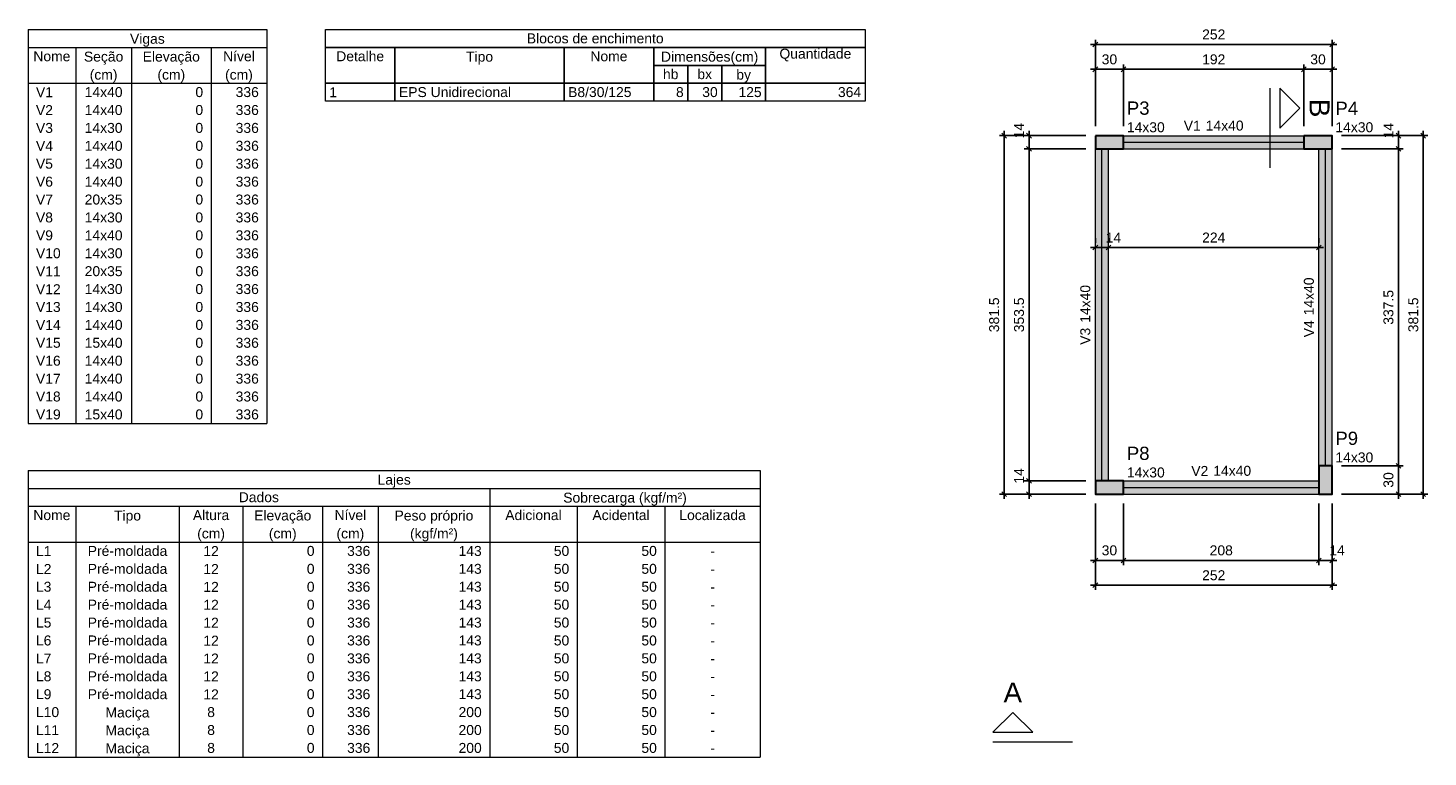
# Model space of a CAD drawing. Header units: millimetres. Extents: x 1434 to 2277, y -793 to -278.
# Tile 27 of 111: x 1748 to 1777, y -615 to -599. Entities that reach past the tile are written whole.
import ezdxf

# ---------------------------------------------------------------- set-up
doc = ezdxf.new("R2010")
doc.units = ezdxf.units.MM
doc.linetypes.add('DASHDOT', pattern=[25.4, 12.7, -6.35, 0, -6.35])
doc.linetypes.add('DOT', pattern=[6.35, 0, -6.35])
for name, color, linetype, lineweight in [('FO-Cortes', 9, 'DASHDOT', 5), ('FO-Cotas', 5, 'Continuous', 5), ('FO-Eixos', 5, 'Continuous', 5), ('FO-Hachura pilar que morre', 106, 'Continuous', 5), ('FO-Hachura viga', 43, 'Continuous', 5), ('FO-Pilares', 4, 'Continuous', 30), ('FO-Textos das vigas', 7, 'Continuous', 5), ('FO-Textos dos pilares', 7, 'Continuous', 5), ('FO-Vigas', 1, 'Continuous', 20)]:
    doc.layers.add(name, color=color, linetype=linetype, lineweight=lineweight)
doc.styles.add('ARIAL', font='arial.ttf')
doc.styles.get("Standard").update_dxf_attribs({"font": 'arial.ttf'})
doc.dimstyles.new('UM_50.000000', dxfattribs={"dimtxt": 0.18, "dimasz": 0.1, "dimexe": 0.1, "dimexo": 0.2, "dimgap": 0, "dimtad": 1, "dimtih": 1, "dimtoh": 1, "dimdec": 1, "dimlfac": 50, "dimzin": 0, "dimdsep": 46, "dimtxsty": 'Standard', "dimcen": 0.09, "dimdle": 0.1, "dimadec": 1, "dimazin": 2, "dimtfac": 1, "dimtdec": 4, "dimtofl": 0, "dimtmove": 0, "dimatfit": 3, "dimfxl": 1, "dimtolj": 1, "dimarcsym": 0})

# ---------------------------------------------------------------- blocks, each defined once
blk = doc.blocks.new('_Oblique')
at = {"color": 0, "linetype": 'ByBlock', "lineweight": -2}
blk.add_line((-0.5, -0.5), (0.5, 0.5), dxfattribs=at)
blk = doc.blocks.new('*D854')
at = {"layer": 'FO-Cotas', "color": 0, "lineweight": -2, "transparency": 16777216}
for p, q in [((1770.255, -601.167), (1770.255, -599.855)), ((1770.855, -601.167), (1770.855, -599.855)), ((1770.155, -599.955), (1770.955, -599.955))]:
    blk.add_line(p, q, dxfattribs=at)
at = {"layer": 'FO-Cotas', "color": 0, "lineweight": -2, "transparency": 16777216, "xscale": 0.1, "yscale": 0.1, "zscale": 0.1, "rotation": 180}
blk.add_blockref('_Oblique', (1770.255, -599.955), dxfattribs=at)
at = {"layer": 'FO-Cotas', "color": 0, "lineweight": -2, "transparency": 16777216, "xscale": 0.1, "yscale": 0.1, "zscale": 0.1}
blk.add_blockref('_Oblique', (1770.855, -599.955), dxfattribs=at)
at = {"layer": 'FO-Cotas', "color": 7, "transparency": 16777216, "insert": (1770.555, -599.744), "char_height": 0.2118, "attachment_point": 5, "rotation": 0.0057, "style": 'ARIAL'}
blk.add_mtext('\\A1;30', dxfattribs=at)
blk = doc.blocks.new('*D855')
at = {"layer": 'FO-Cotas', "color": 0, "lineweight": -2, "transparency": 16777216}
for p, q in [((1770.855, -601.167), (1770.855, -599.855)), ((1774.695, -601.167), (1774.695, -599.855)), ((1770.755, -599.955), (1774.795, -599.955))]:
    blk.add_line(p, q, dxfattribs=at)
at = {"layer": 'FO-Cotas', "color": 0, "lineweight": -2, "transparency": 16777216, "xscale": 0.1, "yscale": 0.1, "zscale": 0.1, "rotation": 180}
blk.add_blockref('_Oblique', (1770.855, -599.955), dxfattribs=at)
at = {"layer": 'FO-Cotas', "color": 0, "lineweight": -2, "transparency": 16777216, "xscale": 0.1, "yscale": 0.1, "zscale": 0.1}
blk.add_blockref('_Oblique', (1774.695, -599.955), dxfattribs=at)
at = {"layer": 'FO-Cotas', "color": 7, "transparency": 16777216, "insert": (1772.775, -599.744), "char_height": 0.2118, "attachment_point": 5, "rotation": 0.0057, "style": 'ARIAL'}
blk.add_mtext('\\A1;192', dxfattribs=at)
blk = doc.blocks.new('*D856')
at = {"layer": 'FO-Cotas', "color": 0, "lineweight": -2, "transparency": 16777216}
for p, q in [((1774.695, -601.167), (1774.695, -599.855)), ((1775.295, -601.167), (1775.295, -599.855)), ((1774.595, -599.955), (1775.395, -599.955))]:
    blk.add_line(p, q, dxfattribs=at)
at = {"layer": 'FO-Cotas', "color": 0, "lineweight": -2, "transparency": 16777216, "xscale": 0.1, "yscale": 0.1, "zscale": 0.1, "rotation": 180}
blk.add_blockref('_Oblique', (1774.695, -599.955), dxfattribs=at)
at = {"layer": 'FO-Cotas', "color": 0, "lineweight": -2, "transparency": 16777216, "xscale": 0.1, "yscale": 0.1, "zscale": 0.1}
blk.add_blockref('_Oblique', (1775.295, -599.955), dxfattribs=at)
at = {"layer": 'FO-Cotas', "color": 7, "transparency": 16777216, "insert": (1774.995, -599.744), "char_height": 0.2118, "attachment_point": 5, "rotation": 0.0057, "style": 'ARIAL'}
blk.add_mtext('\\A1;30', dxfattribs=at)
blk = doc.blocks.new('*D857')
at = {"layer": 'FO-Cotas', "color": 0, "lineweight": -2, "transparency": 16777216}
for p, q in [((1770.155, -599.426), (1775.395, -599.426)), ((1770.255, -601.167), (1770.255, -599.326)), ((1775.295, -601.167), (1775.295, -599.326))]:
    blk.add_line(p, q, dxfattribs=at)
at = {"layer": 'FO-Cotas', "color": 0, "lineweight": -2, "transparency": 16777216, "xscale": 0.1, "yscale": 0.1, "zscale": 0.1, "rotation": 180}
blk.add_blockref('_Oblique', (1770.255, -599.426), dxfattribs=at)
at = {"layer": 'FO-Cotas', "color": 0, "lineweight": -2, "transparency": 16777216, "xscale": 0.1, "yscale": 0.1, "zscale": 0.1}
blk.add_blockref('_Oblique', (1775.295, -599.426), dxfattribs=at)
at = {"layer": 'FO-Cotas', "color": 7, "transparency": 16777216, "insert": (1772.775, -599.214), "char_height": 0.2118, "attachment_point": 5, "rotation": 0.0057, "style": 'ARIAL'}
blk.add_mtext('\\A1;252', dxfattribs=at)
blk = doc.blocks.new('*D858')
at = {"layer": 'FO-Cotas', "color": 0, "lineweight": -2, "transparency": 16777216}
for p, q in [((1770.255, -609.197), (1770.255, -610.509)), ((1770.855, -609.197), (1770.855, -610.509)), ((1770.155, -610.409), (1770.955, -610.409))]:
    blk.add_line(p, q, dxfattribs=at)
at = {"layer": 'FO-Cotas', "color": 0, "lineweight": -2, "transparency": 16777216, "xscale": 0.1, "yscale": 0.1, "zscale": 0.1, "rotation": 180}
blk.add_blockref('_Oblique', (1770.255, -610.409), dxfattribs=at)
at = {"layer": 'FO-Cotas', "color": 0, "lineweight": -2, "transparency": 16777216, "xscale": 0.1, "yscale": 0.1, "zscale": 0.1}
blk.add_blockref('_Oblique', (1770.855, -610.409), dxfattribs=at)
at = {"layer": 'FO-Cotas', "color": 7, "transparency": 16777216, "insert": (1770.555, -610.197), "char_height": 0.2118, "attachment_point": 5, "rotation": 0.0057, "style": 'ARIAL'}
blk.add_mtext('\\A1;30', dxfattribs=at)
blk = doc.blocks.new('*D859')
at = {"layer": 'FO-Cotas', "color": 0, "lineweight": -2, "transparency": 16777216}
for p, q in [((1770.855, -609.197), (1770.855, -610.509)), ((1775.015, -609.197), (1775.015, -610.509)), ((1770.755, -610.409), (1775.115, -610.409))]:
    blk.add_line(p, q, dxfattribs=at)
at = {"layer": 'FO-Cotas', "color": 0, "lineweight": -2, "transparency": 16777216, "xscale": 0.1, "yscale": 0.1, "zscale": 0.1, "rotation": 180}
blk.add_blockref('_Oblique', (1770.855, -610.409), dxfattribs=at)
at = {"layer": 'FO-Cotas', "color": 0, "lineweight": -2, "transparency": 16777216, "xscale": 0.1, "yscale": 0.1, "zscale": 0.1}
blk.add_blockref('_Oblique', (1775.015, -610.409), dxfattribs=at)
at = {"layer": 'FO-Cotas', "color": 7, "transparency": 16777216, "insert": (1772.935, -610.197), "char_height": 0.2118, "attachment_point": 5, "rotation": 0.0057, "style": 'ARIAL'}
blk.add_mtext('\\A1;208', dxfattribs=at)
blk = doc.blocks.new('*D860')
at = {"layer": 'FO-Cotas', "color": 0, "lineweight": -2, "transparency": 16777216}
for p, q in [((1775.015, -609.197), (1775.015, -610.509)), ((1775.295, -609.197), (1775.295, -610.509)), ((1774.915, -610.409), (1775.395, -610.409))]:
    blk.add_line(p, q, dxfattribs=at)
at = {"layer": 'FO-Cotas', "color": 0, "lineweight": -2, "transparency": 16777216, "xscale": 0.1, "yscale": 0.1, "zscale": 0.1, "rotation": 180}
blk.add_blockref('_Oblique', (1775.015, -610.409), dxfattribs=at)
at = {"layer": 'FO-Cotas', "color": 0, "lineweight": -2, "transparency": 16777216, "xscale": 0.1, "yscale": 0.1, "zscale": 0.1}
blk.add_blockref('_Oblique', (1775.295, -610.409), dxfattribs=at)
at = {"layer": 'FO-Cotas', "color": 7, "transparency": 16777216, "insert": (1775.4, -610.197), "char_height": 0.2118, "attachment_point": 5, "rotation": 0.0057, "style": 'ARIAL'}
blk.add_mtext('\\A1;14', dxfattribs=at)
blk = doc.blocks.new('*D861')
at = {"layer": 'FO-Cotas', "color": 0, "lineweight": -2, "transparency": 16777216}
for p, q in [((1770.255, -609.197), (1770.255, -611.038)), ((1775.295, -609.197), (1775.295, -611.038)), ((1770.155, -610.938), (1775.395, -610.938))]:
    blk.add_line(p, q, dxfattribs=at)
at = {"layer": 'FO-Cotas', "color": 0, "lineweight": -2, "transparency": 16777216, "xscale": 0.1, "yscale": 0.1, "zscale": 0.1, "rotation": 180}
blk.add_blockref('_Oblique', (1770.255, -610.938), dxfattribs=at)
at = {"layer": 'FO-Cotas', "color": 0, "lineweight": -2, "transparency": 16777216, "xscale": 0.1, "yscale": 0.1, "zscale": 0.1}
blk.add_blockref('_Oblique', (1775.295, -610.938), dxfattribs=at)
at = {"layer": 'FO-Cotas', "color": 7, "transparency": 16777216, "insert": (1772.775, -610.727), "char_height": 0.2118, "attachment_point": 5, "rotation": 0.0057, "style": 'ARIAL'}
blk.add_mtext('\\A1;252', dxfattribs=at)
blk = doc.blocks.new('*D862')
at = {"layer": 'FO-Cotas', "color": 0, "lineweight": -2, "transparency": 16777216}
for p, q in [((1770.055, -608.717), (1768.743, -608.717)), ((1768.843, -609.097), (1768.843, -608.617)), ((1770.055, -608.997), (1768.743, -608.997))]:
    blk.add_line(p, q, dxfattribs=at)
at = {"layer": 'FO-Cotas', "color": 0, "lineweight": -2, "transparency": 16777216, "xscale": 0.1, "yscale": 0.1, "zscale": 0.1}
for p, rotation in [((1768.843, -608.717), 90), ((1768.843, -608.997), 270)]:
    blk.add_blockref('_Oblique', p, dxfattribs=dict(at, rotation=rotation))
at = {"layer": 'FO-Cotas', "color": 7, "transparency": 16777216, "insert": (1768.632, -608.611), "char_height": 0.2118, "attachment_point": 5, "rotation": 90, "style": 'ARIAL'}
blk.add_mtext('\\A1;14', dxfattribs=at)
blk = doc.blocks.new('*D863')
at = {"layer": 'FO-Cotas', "color": 0, "lineweight": -2, "transparency": 16777216}
for p, q in [((1770.055, -601.647), (1768.743, -601.647)), ((1768.843, -608.817), (1768.843, -601.547)), ((1770.055, -608.717), (1768.743, -608.717))]:
    blk.add_line(p, q, dxfattribs=at)
at = {"layer": 'FO-Cotas', "color": 0, "lineweight": -2, "transparency": 16777216, "xscale": 0.1, "yscale": 0.1, "zscale": 0.1}
for p, rotation in [((1768.843, -601.647), 90), ((1768.843, -608.717), 270)]:
    blk.add_blockref('_Oblique', p, dxfattribs=dict(at, rotation=rotation))
at = {"layer": 'FO-Cotas', "color": 7, "transparency": 16777216, "insert": (1768.632, -605.182), "char_height": 0.2118, "attachment_point": 5, "rotation": 90, "style": 'ARIAL'}
blk.add_mtext('\\A1;353.5', dxfattribs=at)
blk = doc.blocks.new('*D864')
at = {"layer": 'FO-Cotas', "color": 0, "lineweight": -2, "transparency": 16777216}
for p, q in [((1770.055, -601.367), (1768.743, -601.367)), ((1768.843, -601.747), (1768.843, -601.267)), ((1770.055, -601.647), (1768.743, -601.647))]:
    blk.add_line(p, q, dxfattribs=at)
at = {"layer": 'FO-Cotas', "color": 0, "lineweight": -2, "transparency": 16777216, "xscale": 0.1, "yscale": 0.1, "zscale": 0.1}
for p, rotation in [((1768.843, -601.367), 90), ((1768.843, -601.647), 270)]:
    blk.add_blockref('_Oblique', p, dxfattribs=dict(at, rotation=rotation))
at = {"layer": 'FO-Cotas', "color": 7, "transparency": 16777216, "insert": (1768.632, -601.261), "char_height": 0.2118, "attachment_point": 5, "rotation": 90, "style": 'ARIAL'}
blk.add_mtext('\\A1;14', dxfattribs=at)
blk = doc.blocks.new('*D865')
at = {"layer": 'FO-Cotas', "color": 0, "lineweight": -2, "transparency": 16777216}
for p, q in [((1770.055, -601.367), (1768.214, -601.367)), ((1768.314, -609.097), (1768.314, -601.267)), ((1770.055, -608.997), (1768.214, -608.997))]:
    blk.add_line(p, q, dxfattribs=at)
at = {"layer": 'FO-Cotas', "color": 0, "lineweight": -2, "transparency": 16777216, "xscale": 0.1, "yscale": 0.1, "zscale": 0.1}
for p, rotation in [((1768.314, -601.367), 90), ((1768.314, -608.997), 270)]:
    blk.add_blockref('_Oblique', p, dxfattribs=dict(at, rotation=rotation))
at = {"layer": 'FO-Cotas', "color": 7, "transparency": 16777216, "insert": (1768.102, -605.182), "char_height": 0.2118, "attachment_point": 5, "rotation": 90, "style": 'ARIAL'}
blk.add_mtext('\\A1;381.5', dxfattribs=at)
blk = doc.blocks.new('*D866')
at = {"layer": 'FO-Cotas', "color": 0, "lineweight": -2, "transparency": 16777216}
for p, q in [((1775.495, -608.397), (1776.807, -608.397)), ((1776.707, -609.097), (1776.707, -608.297)), ((1775.495, -608.997), (1776.807, -608.997))]:
    blk.add_line(p, q, dxfattribs=at)
at = {"layer": 'FO-Cotas', "color": 0, "lineweight": -2, "transparency": 16777216, "xscale": 0.1, "yscale": 0.1, "zscale": 0.1}
for p, rotation in [((1776.707, -608.397), 90), ((1776.707, -608.997), 270)]:
    blk.add_blockref('_Oblique', p, dxfattribs=dict(at, rotation=rotation))
at = {"layer": 'FO-Cotas', "color": 7, "transparency": 16777216, "insert": (1776.495, -608.697), "char_height": 0.2118, "attachment_point": 5, "rotation": 90, "style": 'ARIAL'}
blk.add_mtext('\\A1;30', dxfattribs=at)
blk = doc.blocks.new('*D867')
at = {"layer": 'FO-Cotas', "color": 0, "lineweight": -2, "transparency": 16777216}
for p, q in [((1775.495, -601.647), (1776.807, -601.647)), ((1776.707, -608.497), (1776.707, -601.547)), ((1775.495, -608.397), (1776.807, -608.397))]:
    blk.add_line(p, q, dxfattribs=at)
at = {"layer": 'FO-Cotas', "color": 0, "lineweight": -2, "transparency": 16777216, "xscale": 0.1, "yscale": 0.1, "zscale": 0.1}
for p, rotation in [((1776.707, -601.647), 90), ((1776.707, -608.397), 270)]:
    blk.add_blockref('_Oblique', p, dxfattribs=dict(at, rotation=rotation))
at = {"layer": 'FO-Cotas', "color": 7, "transparency": 16777216, "insert": (1776.495, -605.022), "char_height": 0.2118, "attachment_point": 5, "rotation": 90, "style": 'ARIAL'}
blk.add_mtext('\\A1;337.5', dxfattribs=at)
blk = doc.blocks.new('*D868')
at = {"layer": 'FO-Cotas', "color": 0, "lineweight": -2, "transparency": 16777216}
for p, q in [((1775.495, -601.367), (1776.807, -601.367)), ((1776.707, -601.747), (1776.707, -601.267)), ((1775.495, -601.647), (1776.807, -601.647))]:
    blk.add_line(p, q, dxfattribs=at)
at = {"layer": 'FO-Cotas', "color": 0, "lineweight": -2, "transparency": 16777216, "xscale": 0.1, "yscale": 0.1, "zscale": 0.1}
for p, rotation in [((1776.707, -601.367), 90), ((1776.707, -601.647), 270)]:
    blk.add_blockref('_Oblique', p, dxfattribs=dict(at, rotation=rotation))
at = {"layer": 'FO-Cotas', "color": 7, "transparency": 16777216, "insert": (1776.495, -601.261), "char_height": 0.2118, "attachment_point": 5, "rotation": 90, "style": 'ARIAL'}
blk.add_mtext('\\A1;14', dxfattribs=at)
blk = doc.blocks.new('*D869')
at = {"layer": 'FO-Cotas', "color": 0, "lineweight": -2, "transparency": 16777216}
for p, q in [((1775.495, -601.367), (1777.336, -601.367)), ((1777.236, -609.097), (1777.236, -601.267)), ((1775.495, -608.997), (1777.336, -608.997))]:
    blk.add_line(p, q, dxfattribs=at)
at = {"layer": 'FO-Cotas', "color": 0, "lineweight": -2, "transparency": 16777216, "xscale": 0.1, "yscale": 0.1, "zscale": 0.1}
for p, rotation in [((1777.236, -601.367), 90), ((1777.236, -608.997), 270)]:
    blk.add_blockref('_Oblique', p, dxfattribs=dict(at, rotation=rotation))
at = {"layer": 'FO-Cotas', "color": 7, "transparency": 16777216, "insert": (1777.024, -605.182), "char_height": 0.2118, "attachment_point": 5, "rotation": 90, "style": 'ARIAL'}
blk.add_mtext('\\A1;381.5', dxfattribs=at)
blk = doc.blocks.new('*D870')
at = {"layer": 'FO-Cotas', "color": 0, "lineweight": -2, "transparency": 16777216}
for p, q in [((1770.155, -603.747), (1770.635, -603.747)), ((1770.255, -603.547), (1770.255, -603.647)), ((1770.535, -603.547), (1770.535, -603.647))]:
    blk.add_line(p, q, dxfattribs=at)
at = {"layer": 'FO-Cotas', "color": 0, "lineweight": -2, "transparency": 16777216, "xscale": 0.1, "yscale": 0.1, "zscale": 0.1, "rotation": 180}
blk.add_blockref('_Oblique', (1770.255, -603.747), dxfattribs=at)
at = {"layer": 'FO-Cotas', "color": 0, "lineweight": -2, "transparency": 16777216, "xscale": 0.1, "yscale": 0.1, "zscale": 0.1}
blk.add_blockref('_Oblique', (1770.535, -603.747), dxfattribs=at)
at = {"layer": 'FO-Cotas', "color": 7, "transparency": 16777216, "insert": (1770.641, -603.536), "char_height": 0.2118, "attachment_point": 5, "rotation": 0.0057, "style": 'ARIAL'}
blk.add_mtext('\\A1;14', dxfattribs=at)
blk = doc.blocks.new('*D871')
at = {"layer": 'FO-Cotas', "color": 0, "lineweight": -2, "transparency": 16777216}
for p, q in [((1770.435, -603.747), (1775.115, -603.747)), ((1770.535, -603.547), (1770.535, -603.647)), ((1775.015, -603.547), (1775.015, -603.647))]:
    blk.add_line(p, q, dxfattribs=at)
at = {"layer": 'FO-Cotas', "color": 0, "lineweight": -2, "transparency": 16777216, "xscale": 0.1, "yscale": 0.1, "zscale": 0.1, "rotation": 180}
blk.add_blockref('_Oblique', (1770.535, -603.747), dxfattribs=at)
at = {"layer": 'FO-Cotas', "color": 0, "lineweight": -2, "transparency": 16777216, "xscale": 0.1, "yscale": 0.1, "zscale": 0.1}
blk.add_blockref('_Oblique', (1775.015, -603.747), dxfattribs=at)
at = {"layer": 'FO-Cotas', "color": 7, "transparency": 16777216, "insert": (1772.775, -603.536), "char_height": 0.2118, "attachment_point": 5, "rotation": 0.0057, "style": 'ARIAL'}
blk.add_mtext('\\A1;224', dxfattribs=at)

msp = doc.modelspace()

# ---------------------------------------------------------------- hatches: boundary and pattern name
at = {"layer": 'FO-Hachura pilar que morre', "linetype": 'Continuous'}
for points in [[(1770.2553, -601.3673), (1770.2553, -601.5073), (1770.2553, -601.6473), (1770.5553, -601.6473), (1770.8553, -601.6473), (1770.8553, -601.5073), (1770.8553, -601.3673), (1770.5553, -601.3673)], [(1774.6945, -601.3673), (1774.6945, -601.5073), (1774.6945, -601.6473), (1774.9945, -601.6473), (1775.2945, -601.6473), (1775.2945, -601.5073), (1775.2945, -601.3673), (1774.9945, -601.3673)], [(1775.0145, -608.9969), (1775.1545, -608.9969), (1775.2945, -608.9969), (1775.2945, -608.6969), (1775.2945, -608.3969), (1775.1545, -608.3969), (1775.0145, -608.3969), (1775.0145, -608.6969)], [(1770.2553, -608.7169), (1770.2553, -608.8569), (1770.2553, -608.9969), (1770.5553, -608.9969), (1770.8553, -608.9969), (1770.8553, -608.8569), (1770.8553, -608.7169), (1770.5553, -608.7169)]]:
    msp.add_hatch(color=256, dxfattribs=at).paths.add_polyline_path(points)
at = {"layer": 'FO-Hachura viga', "linetype": 'Continuous'}
for points in [[(1774.6945, -601.3675), (1774.6945, -601.3675), (1770.8555, -601.3675), (1770.8555, -601.6473), (1774.6945, -601.6473), (1774.6945, -601.3675)], [(1770.5355, -601.6473), (1770.5355, -601.6473), (1770.2555, -601.6473), (1770.2555, -608.7169), (1770.5355, -608.7169), (1770.5355, -601.6473)], [(1775.2945, -601.6473), (1775.2945, -601.6473), (1775.0145, -601.6473), (1775.0145, -608.3969), (1775.2945, -608.3969), (1775.2945, -601.6473)], [(1775.0145, -608.7169), (1775.0145, -608.7169), (1770.8555, -608.7169), (1770.8555, -608.9969), (1775.0145, -608.9969), (1775.0145, -608.7169)]]:
    msp.add_hatch(color=256, dxfattribs=at).paths.add_polyline_path(points)

# ---------------------------------------------------------------- linework, layer by layer
at = {"layer": 'FO-Cortes', "ltscale": 0.2}
for p, q in [((1773.969, -600.3576), (1773.969, -602.052)), ((1769.7686, -614.2801), (1768.0742, -614.2801))]:
    msp.add_line(p, q, dxfattribs=at)
at = {"layer": 'FO-Cortes', "linetype": 'Continuous'}
for points in [[(1774.1808, -600.3576), (1774.1808, -601.2048), (1774.6044, -600.7812), (1774.1808, -600.3576)], [(1768.0742, -614.0683), (1768.9214, -614.0683), (1768.4978, -613.6447), (1768.0742, -614.0683)]]:
    msp.add_lwpolyline(points, close=True, dxfattribs=at)
at = {"layer": 'FO-Eixos'}
for p, q in [((1770.3953, -608.7169), (1770.3953, -601.6473)), ((1770.8553, -601.5073), (1774.6945, -601.5073)), ((1775.1545, -608.3969), (1775.1545, -601.6473)), ((1770.8553, -608.8569), (1775.0145, -608.8569))]:
    msp.add_line(p, q, dxfattribs=at)
at = {"layer": 'FO-Pilares'}
for points in [[(1770.2553, -601.3673), (1770.2553, -601.5073), (1770.2553, -601.6473), (1770.5553, -601.6473), (1770.8553, -601.6473), (1770.8553, -601.5073), (1770.8553, -601.3673), (1770.5553, -601.3673), (1770.2553, -601.3673)], [(1774.6945, -601.3673), (1774.6945, -601.5073), (1774.6945, -601.6473), (1774.9945, -601.6473), (1775.2945, -601.6473), (1775.2945, -601.5073), (1775.2945, -601.3673), (1774.9945, -601.3673), (1774.6945, -601.3673)], [(1775.0145, -608.9969), (1775.1545, -608.9969), (1775.2945, -608.9969), (1775.2945, -608.6969), (1775.2945, -608.3969), (1775.1545, -608.3969), (1775.0145, -608.3969), (1775.0145, -608.6969), (1775.0145, -608.9969)], [(1770.2553, -608.7169), (1770.2553, -608.8569), (1770.2553, -608.9969), (1770.5553, -608.9969), (1770.8553, -608.9969), (1770.8553, -608.8569), (1770.8553, -608.7169), (1770.5553, -608.7169), (1770.2553, -608.7169)]]:
    msp.add_lwpolyline(points, close=True, dxfattribs=at)
at = {"layer": 'FO-Textos das vigas'}
for p, q in [((1747.5352, -599.1081), (1752.6184, -599.1081)), ((1747.5352, -599.1081), (1747.5352, -607.4954)), ((1752.6184, -599.1081), (1752.6184, -607.4954)), ((1747.5352, -599.4894), (1752.6184, -599.4894)), ((1748.5518, -599.4894), (1748.5518, -607.4954)), ((1749.7379, -599.4894), (1749.7379, -607.4954)), ((1751.4323, -599.4894), (1751.4323, -607.4954)), ((1747.5352, -600.2519), (1752.6184, -600.2519)), ((1747.5352, -607.4954), (1752.6184, -607.4954)), ((1747.5352, -608.4954), (1763.1237, -608.4954)), ((1747.5352, -608.4954), (1747.5352, -608.8767)), ((1763.1237, -608.4954), (1763.1237, -608.8767)), ((1747.5352, -608.8767), (1763.1237, -608.8767)), ((1747.5352, -608.8767), (1763.1237, -608.8767)), ((1747.5352, -608.8767), (1747.5352, -614.5953)), ((1757.3627, -608.8767), (1757.3627, -609.2579)), ((1763.1237, -608.8767), (1763.1237, -614.5953)), ((1747.5352, -609.2579), (1763.1237, -609.2579)), ((1748.5518, -609.2579), (1748.5518, -614.5953)), ((1750.7546, -609.2579), (1750.7546, -614.5953)), ((1752.1101, -609.2579), (1752.1101, -614.5953)), ((1753.8045, -609.2579), (1753.8045, -614.5953)), ((1754.9906, -609.2579), (1754.9906, -614.5953)), ((1757.3627, -609.2579), (1757.3627, -614.5953)), ((1759.2266, -609.2579), (1759.2266, -614.5953)), ((1761.0904, -609.2579), (1761.0904, -614.5953)), ((1747.5352, -610.0204), (1763.1237, -610.0204)), ((1747.5352, -614.5953), (1763.1237, -614.5953))]:
    msp.add_line(p, q, dxfattribs=at)
for points in [[(1753.8645, -599.4894), (1753.8645, -599.1081), (1765.3545, -599.1081), (1765.3545, -599.4894), (1753.8645, -599.4894)], [(1753.8645, -600.2519), (1753.8645, -599.4894), (1755.3471, -599.4894), (1755.3471, -600.2519), (1753.8645, -600.2519)], [(1755.3471, -600.2519), (1755.3471, -599.4894), (1758.9477, -599.4894), (1758.9477, -600.2519), (1755.3471, -600.2519)], [(1758.9477, -600.2519), (1758.9477, -599.4894), (1760.8539, -599.4894), (1760.8539, -600.2519), (1758.9477, -600.2519)], [(1760.8539, -599.8706), (1760.8539, -599.4894), (1763.2365, -599.4894), (1763.2365, -599.8706), (1760.8539, -599.8706)], [(1763.2365, -600.2519), (1763.2365, -599.4894), (1765.3545, -599.4894), (1765.3545, -600.2519), (1763.2365, -600.2519)], [(1760.8539, -600.2519), (1760.8539, -599.8706), (1761.5775, -599.8706), (1761.5775, -600.2519), (1760.8539, -600.2519)], [(1761.5775, -600.2519), (1761.5775, -599.8706), (1762.3011, -599.8706), (1762.3011, -600.2519), (1761.5775, -600.2519)], [(1762.3011, -600.2519), (1762.3011, -599.8706), (1763.2365, -599.8706), (1763.2365, -600.2519), (1762.3011, -600.2519)], [(1753.8645, -600.6331), (1753.8645, -600.2519), (1755.3471, -600.2519), (1755.3471, -600.6331), (1753.8645, -600.6331)], [(1755.3471, -600.6331), (1755.3471, -600.2519), (1758.9477, -600.2519), (1758.9477, -600.6331), (1755.3471, -600.6331)], [(1758.9477, -600.6331), (1758.9477, -600.2519), (1760.8539, -600.2519), (1760.8539, -600.6331), (1758.9477, -600.6331)], [(1760.8539, -600.6331), (1760.8539, -600.2519), (1761.5775, -600.2519), (1761.5775, -600.6331), (1760.8539, -600.6331)], [(1761.5775, -600.6331), (1761.5775, -600.2519), (1762.3011, -600.2519), (1762.3011, -600.6331), (1761.5775, -600.6331)], [(1762.3011, -600.6331), (1762.3011, -600.2519), (1763.2365, -600.2519), (1763.2365, -600.6331), (1762.3011, -600.6331)], [(1763.2365, -600.6331), (1763.2365, -600.2519), (1765.3545, -600.2519), (1765.3545, -600.6331), (1763.2365, -600.6331)]]:
    msp.add_lwpolyline(points, close=True, dxfattribs=at)
at = {"layer": 'FO-Vigas'}
for p, q in [((1770.8553, -601.3673), (1774.6945, -601.3673)), ((1770.2553, -608.7169), (1770.2553, -601.6473)), ((1770.5353, -608.7169), (1770.5353, -601.6473)), ((1770.8553, -601.6473), (1774.6945, -601.6473)), ((1775.0145, -608.3969), (1775.0145, -601.6473)), ((1775.2945, -608.3969), (1775.2945, -601.6473)), ((1770.8553, -608.7169), (1775.0145, -608.7169)), ((1770.8553, -608.9969), (1775.0145, -608.9969))]:
    msp.add_line(p, q, dxfattribs=at)

# ---------------------------------------------------------------- texts
at = {"layer": 'FO-Cortes', "linetype": 'DOT', "ltscale": 0.2, "insert": (1774.8162, -600.7812), "char_height": 0.4236, "width": 0.795229, "attachment_point": 8, "rotation": 270, "line_spacing_factor": 0.798, "style": 'ARIAL'}
msp.add_mtext('B', dxfattribs=at)
at = {"layer": 'FO-Cortes', "linetype": 'DOT', "ltscale": 0.2, "insert": (1768.4978, -613.4329), "char_height": 0.4236, "width": 0.795229, "attachment_point": 8, "line_spacing_factor": 0.798, "style": 'ARIAL'}
msp.add_mtext('A', dxfattribs=at)
at = {"layer": 'FO-Textos das vigas', "linetype": 'Continuous', "char_height": 0.2118, "line_spacing_factor": 0.798, "style": 'ARIAL'}
for s, insert, width, attachment_point in [('Vigas', (1750.0765, -599.4743), 1.48726, 8), ('Blocos de enchimento', (1759.6095, -599.4047), 5.837466, 8), ('Nome', (1748.0435, -599.7859), 1.582745, 8), ('Seção', (1749.1445, -599.8553), 1.684018, 8), ('Elevação', (1750.5855, -599.8553), 2.445009, 8), ('Nível', (1752.0254, -599.7859), 1.354159, 8), ('Detalhe', (1754.6058, -599.7859), 2.044895, 8), ('Tipo', (1757.1479, -599.8553), 1.15411, 8), ('Nome', (1759.9008, -599.7859), 1.582556, 8), ('Dimensões(cm)', (1762.0449, -599.8553), 4.153521, 8), ('Quantidade', (1764.2955, -599.7859), 3.067777, 8), ('hb', (1761.2157, -600.1671), 0.659905, 8), ('bx', (1761.9393, -600.1671), 0.626591, 8), ('(cm)', (1749.1445, -600.2373), 1.186336, 8), ('(cm)', (1750.5855, -600.2373), 1.186336, 8), ('(cm)', (1752.0255, -600.2373), 1.186336, 8), ('by', (1762.7689, -600.2373), 0.626591, 8), ('V1', (1747.7046, -600.5484), 0.726269, 7), ('14x40', (1749.1449, -600.5484), 1.61168, 8), ('0', (1751.2629, -600.5484), 0.329859, 9), ('336', (1752.449, -600.5484), 0.989578, 9), ('1', (1753.9492, -600.5484), 0.329953, 7), ('EPS Unidirecional', (1755.4318, -600.5484), 4.78156, 7), ('B8/30/125', (1759.0324, -600.5484), 2.70509, 7), ('8', (1761.4928, -600.5484), 0.329953, 9), ('30', (1762.2164, -600.5484), 0.659905, 9), ('125', (1763.1518, -600.5484), 0.989858, 9), ('364', (1765.2698, -600.5484), 0.989858, 9), ('V2', (1747.7046, -600.9296), 0.726269, 7), ('14x40', (1749.1449, -600.9296), 1.61168, 8), ('0', (1751.2629, -600.9296), 0.329859, 9), ('336', (1752.449, -600.9296), 0.989578, 9), ('V3', (1747.7046, -601.3109), 0.726269, 7), ('14x30', (1749.1449, -601.3109), 1.61168, 8), ('0', (1751.2629, -601.3109), 0.329859, 9), ('336', (1752.449, -601.3109), 0.989578, 9), ('V4', (1747.7046, -601.6921), 0.726269, 7), ('14x40', (1749.1449, -601.6921), 1.61168, 8), ('0', (1751.2629, -601.6921), 0.329859, 9), ('336', (1752.449, -601.6921), 0.989578, 9), ('V5', (1747.7046, -602.0733), 0.726269, 7), ('14x30', (1749.1449, -602.0733), 1.61168, 8), ('0', (1751.2629, -602.0733), 0.329859, 9), ('336', (1752.449, -602.0733), 0.989578, 9), ('V6', (1747.7046, -602.4546), 0.726269, 7), ('14x40', (1749.1449, -602.4546), 1.61168, 8), ('0', (1751.2629, -602.4546), 0.329859, 9), ('336', (1752.449, -602.4546), 0.989578, 9), ('V7', (1747.7046, -602.8358), 0.726269, 7), ('20x35', (1749.1449, -602.8358), 1.61168, 8), ('0', (1751.2629, -602.8358), 0.329859, 9), ('336', (1752.449, -602.8358), 0.989578, 9), ('V8', (1747.7046, -603.2171), 0.726269, 7), ('14x30', (1749.1449, -603.2171), 1.61168, 8), ('0', (1751.2629, -603.2171), 0.329859, 9), ('336', (1752.449, -603.2171), 0.989578, 9), ('V9', (1747.7046, -603.5983), 0.726269, 7), ('14x40', (1749.1449, -603.5983), 1.61168, 8), ('0', (1751.2629, -603.5983), 0.329859, 9), ('336', (1752.449, -603.5983), 0.989578, 9), ('V10', (1747.7046, -603.9795), 1.056128, 7), ('14x30', (1749.1449, -603.9795), 1.61168, 8), ('0', (1751.2629, -603.9795), 0.329859, 9), ('336', (1752.449, -603.9795), 0.989578, 9), ('V11', (1747.7046, -604.3608), 1.056128, 7), ('20x35', (1749.1449, -604.3608), 1.61168, 8), ('0', (1751.2629, -604.3608), 0.329859, 9), ('336', (1752.449, -604.3608), 0.989578, 9), ('V12', (1747.7046, -604.742), 1.056128, 7), ('14x30', (1749.1449, -604.742), 1.61168, 8), ('0', (1751.2629, -604.742), 0.329859, 9), ('336', (1752.449, -604.742), 0.989578, 9), ('V13', (1747.7046, -605.1233), 1.056128, 7), ('14x30', (1749.1449, -605.1233), 1.61168, 8), ('0', (1751.2629, -605.1233), 0.329859, 9), ('336', (1752.449, -605.1233), 0.989578, 9), ('V14', (1747.7046, -605.5045), 1.056128, 7), ('14x40', (1749.1449, -605.5045), 1.61168, 8), ('0', (1751.2629, -605.5045), 0.329859, 9), ('336', (1752.449, -605.5045), 0.989578, 9), ('V15', (1747.7046, -605.8857), 1.056128, 7), ('15x40', (1749.1449, -605.8857), 1.61168, 8), ('0', (1751.2629, -605.8857), 0.329859, 9), ('336', (1752.449, -605.8857), 0.989578, 9), ('V16', (1747.7046, -606.267), 1.056128, 7), ('14x40', (1749.1449, -606.267), 1.61168, 8), ('0', (1751.2629, -606.267), 0.329859, 9), ('336', (1752.449, -606.267), 0.989578, 9), ('V17', (1747.7046, -606.6482), 1.056128, 7), ('14x40', (1749.1449, -606.6482), 1.61168, 8), ('0', (1751.2629, -606.6482), 0.329859, 9), ('336', (1752.449, -606.6482), 0.989578, 9), ('V18', (1747.7046, -607.0295), 1.056128, 7), ('14x40', (1749.1449, -607.0295), 1.61168, 8), ('0', (1751.2629, -607.0295), 0.329859, 9), ('336', (1752.449, -607.0295), 0.989578, 9), ('V19', (1747.7046, -607.4107), 1.056128, 7), ('15x40', (1749.1449, -607.4107), 1.61168, 8), ('0', (1751.2629, -607.4107), 0.329859, 9), ('336', (1752.449, -607.4107), 0.989578, 9), ('Lajes', (1755.3295, -608.8613), 1.417816, 8), ('Dados', (1752.449, -609.1732), 1.715846, 8), ('Sobrecarga (kgf/m²)', (1760.2435, -609.2433), 5.274853, 8), ('Nome', (1748.0435, -609.5544), 1.582745, 8), ('Tipo', (1749.6535, -609.6243), 1.154507, 8), ('Altura', (1751.4323, -609.5544), 1.550917, 8), ('Elevação', (1752.9575, -609.6243), 2.445009, 8), ('Nível', (1754.3975, -609.5544), 1.354159, 8), ('Peso próprio', (1756.1765, -609.6243), 3.365142, 8), ('Adicional', (1758.2946, -609.5544), 2.41318, 8), ('Acidental', (1760.1585, -609.5544), 2.445009, 8), ('Localizada', (1762.107, -609.5544), 2.841419, 8), ('(cm)', (1751.4325, -610.0053), 1.186336, 8), ('(cm)', (1752.9575, -610.0053), 1.186336, 8), ('(cm)', (1754.3975, -610.0053), 1.186336, 8), ('(kgf/m²)', (1756.1765, -610.0053), 2.042812, 8), ('Pré-moldada', (1749.6532, -610.3169), 3.396971, 8), ('L1', (1747.7046, -610.3169), 0.659718, 7), ('12', (1751.4323, -610.3169), 0.659718, 8), ('0', (1753.635, -610.3169), 0.329859, 9), ('336', (1754.8211, -610.3169), 0.989578, 9), ('143', (1757.1933, -610.3169), 0.989578, 9), ('50', (1759.0571, -610.3169), 0.659718, 9), ('50', (1760.921, -610.3169), 0.659718, 9), ('-', (1762.107, -610.3169), 0.196758, 8), ('L2', (1747.7046, -610.6981), 0.659718, 7), ('Pré-moldada', (1749.6532, -610.6981), 3.396971, 8), ('12', (1751.4323, -610.6981), 0.659718, 8), ('0', (1753.635, -610.6981), 0.329859, 9), ('336', (1754.8211, -610.6981), 0.989578, 9), ('143', (1757.1933, -610.6981), 0.989578, 9), ('50', (1759.0571, -610.6981), 0.659718, 9), ('50', (1760.921, -610.6981), 0.659718, 9), ('-', (1762.107, -610.6981), 0.196758, 8), ('L3', (1747.7046, -611.0794), 0.659718, 7), ('Pré-moldada', (1749.6532, -611.0794), 3.396971, 8), ('12', (1751.4323, -611.0794), 0.659718, 8), ('0', (1753.635, -611.0794), 0.329859, 9), ('336', (1754.8211, -611.0794), 0.989578, 9), ('143', (1757.1933, -611.0794), 0.989578, 9), ('50', (1759.0571, -611.0794), 0.659718, 9), ('50', (1760.921, -611.0794), 0.659718, 9), ('L4', (1747.7046, -611.4606), 0.659718, 7), ('Pré-moldada', (1749.6532, -611.4606), 3.396971, 8), ('12', (1751.4323, -611.4606), 0.659718, 8), ('0', (1753.635, -611.4606), 0.329859, 9), ('336', (1754.8211, -611.4606), 0.989578, 9), ('143', (1757.1933, -611.4606), 0.989578, 9), ('50', (1759.0571, -611.4606), 0.659718, 9), ('50', (1760.921, -611.4606), 0.659718, 9), ('-', (1762.107, -611.0794), 0.196758, 8), ('-', (1762.107, -611.4606), 0.196758, 8), ('L5', (1747.7046, -611.8419), 0.659718, 7), ('Pré-moldada', (1749.6532, -611.8419), 3.396971, 8), ('12', (1751.4323, -611.8419), 0.659718, 8), ('0', (1753.635, -611.8419), 0.329859, 9), ('336', (1754.8211, -611.8419), 0.989578, 9), ('143', (1757.1933, -611.8419), 0.989578, 9), ('50', (1759.0571, -611.8419), 0.659718, 9), ('50', (1760.921, -611.8419), 0.659718, 9), ('-', (1762.107, -611.8419), 0.196758, 8), ('L6', (1747.7046, -612.2231), 0.659718, 7), ('Pré-moldada', (1749.6532, -612.2231), 3.396971, 8), ('12', (1751.4323, -612.2231), 0.659718, 8), ('0', (1753.635, -612.2231), 0.329859, 9), ('336', (1754.8211, -612.2231), 0.989578, 9), ('143', (1757.1933, -612.2231), 0.989578, 9), ('50', (1759.0571, -612.2231), 0.659718, 9), ('50', (1760.921, -612.2231), 0.659718, 9), ('-', (1762.107, -612.2231), 0.196758, 8), ('L7', (1747.7046, -612.6043), 0.659718, 7), ('Pré-moldada', (1749.6532, -612.6043), 3.396971, 8), ('12', (1751.4323, -612.6043), 0.659718, 8), ('0', (1753.635, -612.6043), 0.329859, 9), ('336', (1754.8211, -612.6043), 0.989578, 9), ('143', (1757.1933, -612.6043), 0.989578, 9), ('50', (1759.0571, -612.6043), 0.659718, 9), ('50', (1760.921, -612.6043), 0.659718, 9), ('L8', (1747.7046, -612.9856), 0.659718, 7), ('Pré-moldada', (1749.6532, -612.9856), 3.396971, 8), ('12', (1751.4323, -612.9856), 0.659718, 8), ('0', (1753.635, -612.9856), 0.329859, 9), ('336', (1754.8211, -612.9856), 0.989578, 9), ('143', (1757.1933, -612.9856), 0.989578, 9), ('50', (1759.0571, -612.9856), 0.659718, 9), ('50', (1760.921, -612.9856), 0.659718, 9), ('-', (1762.107, -612.6043), 0.196758, 8), ('-', (1762.107, -612.9856), 0.196758, 8), ('L9', (1747.7046, -613.3668), 0.659718, 7), ('Pré-moldada', (1749.6532, -613.3668), 3.396971, 8), ('12', (1751.4323, -613.3668), 0.659718, 8), ('0', (1753.635, -613.3668), 0.329859, 9), ('336', (1754.8211, -613.3668), 0.989578, 9), ('143', (1757.1933, -613.3668), 0.989578, 9), ('50', (1759.0571, -613.3668), 0.659718, 9), ('50', (1760.921, -613.3668), 0.659718, 9), ('-', (1762.107, -613.3668), 0.196758, 8), ('L10', (1747.7046, -613.7481), 0.989578, 7), ('Maciça', (1749.6535, -613.8183), 1.88367, 8), ('8', (1751.4323, -613.7481), 0.329859, 8), ('0', (1753.635, -613.7481), 0.329859, 9), ('336', (1754.8211, -613.7481), 0.989578, 9), ('200', (1757.1933, -613.7481), 0.989578, 9), ('50', (1759.0571, -613.7481), 0.659718, 9), ('50', (1760.921, -613.7481), 0.659718, 9), ('-', (1762.107, -613.7481), 0.196758, 8), ('L11', (1747.7046, -614.1293), 0.989578, 7), ('8', (1751.4323, -614.1293), 0.329859, 8), ('0', (1753.635, -614.1293), 0.329859, 9), ('336', (1754.8211, -614.1293), 0.989578, 9), ('200', (1757.1933, -614.1293), 0.989578, 9), ('50', (1759.0571, -614.1293), 0.659718, 9), ('50', (1760.921, -614.1293), 0.659718, 9), ('Maciça', (1749.6535, -614.1993), 1.88367, 8), ('-', (1762.107, -614.1293), 0.196758, 8), ('L12', (1747.7046, -614.5105), 0.989578, 7), ('Maciça', (1749.6535, -614.5803), 1.88367, 8), ('8', (1751.4323, -614.5105), 0.329859, 8), ('0', (1753.635, -614.5105), 0.329859, 9), ('336', (1754.8211, -614.5105), 0.989578, 9), ('200', (1757.1933, -614.5105), 0.989578, 9), ('50', (1759.0571, -614.5105), 0.659718, 9), ('50', (1760.921, -614.5105), 0.659718, 9), ('-', (1762.107, -614.5105), 0.196758, 8)]:
    msp.add_mtext(s, dxfattribs=dict(at, insert=insert, width=width, attachment_point=attachment_point))
at = {"layer": 'FO-Textos das vigas', "char_height": 0.2118, "line_spacing_factor": 0.798, "style": 'ARIAL'}
for s, insert, width, attachment_point in [('V1', (1772.4993, -601.2614), 0.728476, 9), ('14x40', (1772.6052, -601.2614), 1.616578, 7), ('V2', (1772.6593, -608.611), 0.728476, 9), ('14x40', (1772.7652, -608.611), 1.616578, 7)]:
    msp.add_mtext(s, dxfattribs=dict(at, insert=insert, width=width, attachment_point=attachment_point))
at = {"layer": 'FO-Textos das vigas', "char_height": 0.2118, "rotation": 90, "line_spacing_factor": 0.798, "style": 'ARIAL'}
for s, insert, width, attachment_point in [('14x40', (1770.1494, -605.3519), 1.616578, 7), ('14x40', (1774.9086, -605.1919), 1.616578, 7), ('V3', (1770.1494, -605.4578), 0.728476, 9), ('V4', (1774.9086, -605.2978), 0.728476, 9)]:
    msp.add_mtext(s, dxfattribs=dict(at, insert=insert, width=width, attachment_point=attachment_point))
at = {"layer": 'FO-Textos dos pilares', "attachment_point": 7, "line_spacing_factor": 0.798, "style": 'ARIAL'}
for s, insert, char_height, width in [('P3', (1770.9259, -600.9261), 0.2824, 0.977692), ('P4', (1775.3651, -600.9261), 0.2824, 0.977692), ('14x30', (1770.9259, -601.2967), 0.2118, 1.616578), ('14x30', (1775.3651, -601.2967), 0.2118, 1.616578), ('P9', (1775.3651, -607.9557), 0.2824, 0.977692), ('P8', (1770.9259, -608.2757), 0.2824, 0.977692), ('14x30', (1775.3651, -608.3263), 0.2118, 1.616578), ('14x30', (1770.9259, -608.6463), 0.2118, 1.616578)]:
    msp.add_mtext(s, dxfattribs=dict(at, insert=insert, char_height=char_height, width=width))

# ---------------------------------------------------------------- dimensions: what is measured, and where the dimension line sits
at = {"layer": 'FO-Cotas'}
for base, p1, p2, picture, middle in [((1775.2945, -599.4258), (1770.2553, -601.3673), (1775.2945, -601.3673), '*D857', (1772.7749, -599.214)), ((1770.8553, -599.9553), (1770.2553, -601.3673), (1770.8553, -601.3673), '*D854', (1770.5553, -599.7435)), ((1774.6945, -599.9553), (1770.8553, -601.3673), (1774.6945, -601.3673), '*D855', (1772.7749, -599.7435)), ((1775.2945, -599.9553), (1774.6945, -601.3673), (1775.2945, -601.3673), '*D856', (1774.9945, -599.7435)), ((1770.5353, -603.7473), (1770.2553, -603.7473), (1770.5353, -603.7473), '*D870', (1770.6412, -603.5355)), ((1775.0145, -603.7473), (1770.5353, -603.7473), (1775.0145, -603.7473), '*D871', (1772.7749, -603.5355)), ((1770.8553, -610.4089), (1770.2553, -608.9969), (1770.8553, -608.9969), '*D858', (1770.5553, -610.1971)), ((1775.2945, -610.9384), (1770.2553, -608.9969), (1775.2945, -608.9969), '*D861', (1772.7749, -610.7266)), ((1775.0145, -610.4089), (1770.8553, -608.9969), (1775.0145, -608.9969), '*D859', (1772.9349, -610.1971)), ((1775.2945, -610.4089), (1775.0145, -608.9969), (1775.2945, -608.9969), '*D860', (1775.4004, -610.1971))]:
    dim = msp.add_linear_dim(base=base, p1=p1, p2=p2, dimstyle='UM_50.000000', override={"dimtxt": 0.2118, "dimasz": 0.1, "dimexe": 0.1, "dimexo": 0.2, "dimtad": 1, "dimtih": 0, "dimtoh": 0, "dimdec": 1, "dimlfac": 50, "dimzin": 8, "dimtxsty": 'ARIAL', "dimblk": 'Oblique', "dimblk1": 'Oblique', "dimblk2": 'Oblique', "dimsah": 1, "dimdle": 0.1, "dimse1": 0, "dimse2": 0, "dimclrt": 7, "dimadec": 1, "dimazin": 3, "dimtmove": 2, "dimldrblk": 'Oblique'}, dxfattribs=at)
    dim.commit()
    dim.dimension.update_dxf_attribs({"geometry": picture, "text_midpoint": middle, "dimtype": 160, "text_rotation": 0.00573})
for base, p1, p2, picture, middle in [((1768.3138, -601.3673), (1770.2553, -608.9969), (1770.2553, -601.3673), '*D865', (1768.102, -605.1821)), ((1768.8433, -601.3673), (1770.2553, -601.6473), (1770.2553, -601.3673), '*D864', (1768.6315, -601.2614)), ((1776.7065, -601.3673), (1775.2945, -601.6473), (1775.2945, -601.3673), '*D868', (1776.4947, -601.2614)), ((1777.236, -601.3673), (1775.2945, -608.9969), (1775.2945, -601.3673), '*D869', (1777.0242, -605.1821)), ((1768.8433, -601.6473), (1770.2553, -608.7169), (1770.2553, -601.6473), '*D863', (1768.6315, -605.1821)), ((1776.7065, -601.6473), (1775.2945, -608.3969), (1775.2945, -601.6473), '*D867', (1776.4947, -605.0221)), ((1768.8433, -608.7169), (1770.2553, -608.9969), (1770.2553, -608.7169), '*D862', (1768.6315, -608.611)), ((1776.7065, -608.3969), (1775.2945, -608.9969), (1775.2945, -608.3969), '*D866', (1776.4947, -608.6969))]:
    dim = msp.add_linear_dim(base=base, p1=p1, p2=p2, angle=90, dimstyle='UM_50.000000', override={"dimtxt": 0.2118, "dimasz": 0.1, "dimexe": 0.1, "dimexo": 0.2, "dimtad": 1, "dimtih": 0, "dimtoh": 0, "dimdec": 1, "dimlfac": 50, "dimzin": 8, "dimtxsty": 'ARIAL', "dimblk": 'Oblique', "dimblk1": 'Oblique', "dimblk2": 'Oblique', "dimsah": 1, "dimdle": 0.1, "dimse1": 0, "dimse2": 0, "dimclrt": 7, "dimadec": 1, "dimazin": 3, "dimtmove": 2, "dimldrblk": 'Oblique'}, dxfattribs=at)
    dim.commit()
    dim.dimension.update_dxf_attribs({"geometry": picture, "text_midpoint": middle, "dimtype": 160, "text_rotation": 90})

doc.saveas('drawing.dxf')
